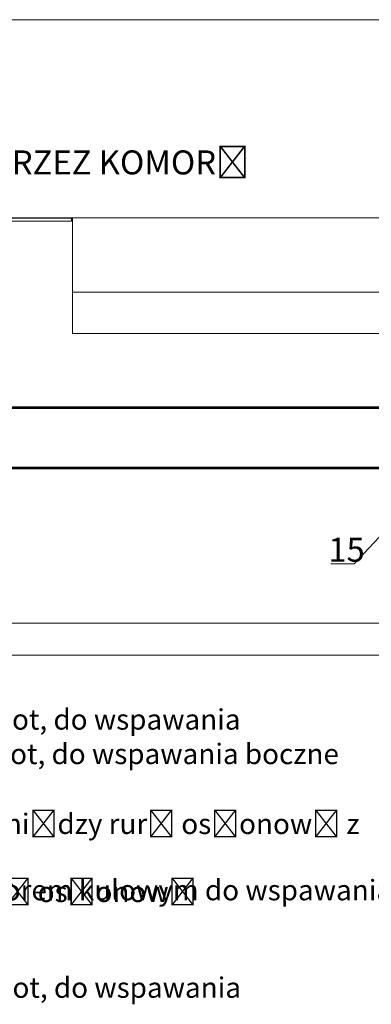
# Model space of a CAD drawing. Header units: metres. Extents: x 6538042 to 13082743, y 6022817 to 12049805.
# Tile 48 of 92: x 6539534 to 6539557, y 6024150 to 6024216. Entities that reach past the tile are written whole.
import ezdxf

# ---------------------------------------------------------------- set-up
doc = ezdxf.new("R2010")
doc.units = ezdxf.units.M
doc.header["$MEASUREMENT"] = 0
doc.layers.get('0').update_dxf_attribs({"linetype": 'CONTINUOUS', "lineweight": 18})
for name, color, linetype, lineweight in [('d-komora zawory', 7, 'CONTINUOUS', 13), ('d-opis', 7, 'CONTINUOUS', 18), ('d-powrot', 5, 'CONTINUOUS', 53)]:
    doc.layers.add(name, color=color, linetype=linetype, lineweight=lineweight)
doc.layers.add('d-małe zawory', color=7, linetype='CONTINUOUS')
doc.layers.add('dg opis', color=7, linetype='CONTINUOUS')
doc.styles.add('STYL1', font='SIMPLEX.shx', dxfattribs={"width": 0.8})

msp = doc.modelspace()

# ---------------------------------------------------------------- linework, layer by layer
msp.add_line((6539321.80959, 6024215.79277), (6539597.04442, 6024215.79277))
at = {"layer": 'd-komora zawory', "color": 251, "true_color": 0x636466}
msp.add_line((6539506.05311, 6024202.62666), (6539586.37709, 6024202.62666), dxfattribs=at)
at = {"layer": 'd-komora zawory'}
for p, q in [((6539537.39564, 6024194.94156), (6539537.39564, 6024202.62666)), ((6539537.39564, 6024197.69612), (6539586.56792, 6024197.69612)), ((6539537.39564, 6024194.94156), (6539584.83181, 6024194.94156))]:
    msp.add_line(p, q, dxfattribs=at)
msp.add_lwpolyline([(6539531.45775, 6024202.60941), (6539537.31962, 6024202.60941), (6539537.31962, 6024202.40392), (6539531.45775, 6024202.40392)], close=True, dxfattribs=at)
at = {"layer": 'd-małe zawory'}
msp.add_line((6539556.08009, 6024179.65337), (6539558.87581, 6024182.67373), dxfattribs=at)
at = {"layer": 'd-opis', "lineweight": 13}
msp.add_line((6539556.08009, 6024179.65337), (6539554.51721, 6024179.64928), dxfattribs=at)
at = {"layer": 'd-opis', "linetype": 'Continuous'}
for p, q in [((6539529.69046, 6024175.72036), (6539584.83181, 6024175.72036)), ((6539529.69046, 6024173.5839), (6539586.56792, 6024173.5839))]:
    msp.add_line(p, q, dxfattribs=at)
at = {"layer": 'd-powrot'}
for p, q in [((6539527.47004, 6024190.03675), (6539561.41749, 6024190.03675)), ((6539525.84294, 6024186.03675), (6539561.41749, 6024186.03675))]:
    msp.add_line(p, q, dxfattribs=at)

# ---------------------------------------------------------------- texts
at = {"layer": 'dg opis', "color": 7, "linetype": 'Continuous', "lineweight": 60, "attachment_point": 1, "style": 'STYL1'}
for s, width, insert, char_height in [('\\A1;PRZEKRÓJ A-A PRZEZ KOMORĘ ', 36.5837526, (6539516.6998, 6024207.11073), 1.5939804), ('\\A1;15', 26.3298502, (6539554.35981, 6024181.39136), 1.59398)]:
    msp.add_mtext_dynamic_manual_height_columns(s, width=width, gutter_width=12.5, heights=[0], dxfattribs=dict(at, insert=insert, char_height=char_height))
at = {"layer": 'dg opis', "color": 7, "linetype": 'Continuous', "lineweight": 30, "char_height": 1.3548833, "attachment_point": 1, "style": 'STYL1'}
for s, width, insert in [('\\A1;1. Zawór kulowy DN600 PN25 pełny przelot, do wspawania', 77.4971921, (6539497.00416, 6024170.00029)), ('\\A1;2. Zawór kulowy DN400 PN25 pełny przelot, do wspawania boczne położenie \\P   przekładni', 65.0303788, (6539496.87762, 6024167.70955)), ('\\A1;3. Łańcuch uszczelniający, łańcuch pomiędzy rurą osłonową z ścianą komory \\P  oraz pomiędzy rurą przewodową a rurą osłonową', 66.9263475, (6539496.87762, 6024163.06641)), ('\\A1;4. Odpowietrzenie DN25, zakończone zaworem kulowym do wspawania DN25 PN25 ', 77.4971921, (6539497.00416, 6024158.6654)), ('\\A1;7. Zawór kulowy DN350 PN25 pełny przelot, do wspawania', 77.4971921, (6539497.03561, 6024152.19099))]:
    msp.add_mtext_dynamic_manual_height_columns(s, width=width, gutter_width=12.5, heights=[0], dxfattribs=dict(at, insert=insert))

doc.saveas('drawing.dxf')
